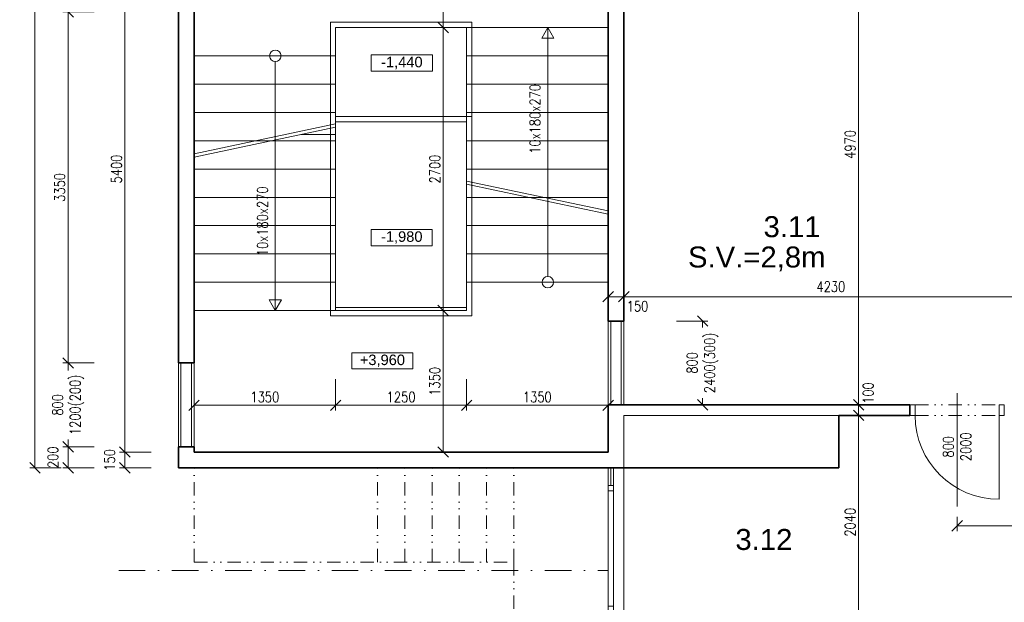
# Model space of a CAD drawing. Header units: millimetres. Extents: x -485339 to 286898, y -1189934 to 1602269.
# Tile 144 of 230: x -76119 to -66725, y -694733 to -689174. Entities that reach past the tile are written whole.
import ezdxf

# ---------------------------------------------------------------- set-up
doc = ezdxf.new("R2010")
doc.units = ezdxf.units.MM
doc.header["$LTSCALE"] = 10
doc.linetypes.add('DASHDOT', pattern=[25.4, 12.7, -6.35, 0, -6.35])
doc.linetypes.add('DĚLICÍ2', pattern=[15.875, 6.35, -3.175, 0, -3.175, 0, -3.175])
doc.layers.get('Defpoints').update_dxf_attribs({"lineweight": 0})
for name, color, linetype, lineweight, true_color in [('BOUR_DVEŘE', 7, 'Continuous', 18, 0x4ccd32), ('BOUR_OBV.PLÁŠT', 7, 'Continuous', 18, 0x4ccd32), ('BOUR_OKNA', 7, 'Continuous', 18, 0x4ccd32)]:
    doc.layers.add(name, color=color, linetype=linetype, lineweight=lineweight, true_color=true_color)
for name, color, linetype, lineweight in [('St__otvory_dveře', 40, 'Continuous', 18), ('St_kóty', 132, 'Continuous', 18), ('St_lehký obvodový plášť', 152, 'Continuous', 18), ('St_otvory_okna', 40, 'Continuous', 18), ('St_plocha_místnosti', 250, 'Continuous', 18), ('St_popis', 250, 'Continuous', 18), ('St_popis_otvory', 40, 'Continuous', 18), ('St_čáry_nad', 250, 'DĚLICÍ2', 18), ('St_čáry_obrys', 5, 'Continuous', 35), ('St_čáry_osy', 250, 'DASHDOT', 18), ('St_čáry_plné', 250, 'Continuous', 18)]:
    doc.layers.add(name, color=color, linetype=linetype, lineweight=lineweight)
doc.styles.add('1_50', font='arial.ttf', dxfattribs={"height": 100})
doc.styles.add('Andy', font='arial.ttf')
doc.styles.get("Standard").update_dxf_attribs({"font": 'simplex.shx', "width": 0.8})
doc.linetypes.add('ZIGZAG', pattern='A,0.00254,-5.08,[131,ltypeshp.shx,S=5.08,R=0,X=-5.08,Y=0],-10.16,[131,ltypeshp.shx,S=5.08,R=180,X=5.08,Y=0],-5.08', length=20.32254)
doc.dimstyles.new('stavebníM50 vnitřní', dxfattribs={"dimtxt": 100, "dimasz": 100, "dimexe": 50, "dimexo": 100, "dimgap": 30, "dimtad": 1, "dimdec": 0, "dimtxsty": 'Standard', "dimblk": 'OBLIQUE', "dimcen": 2.5, "dimclrd": 256, "dimclre": 256, "dimclrt": 256, "dimadec": 0, "dimazin": 0, "dimtfac": 1, "dimtdec": 0, "dimtmove": 2, "dimatfit": 2, "dimldrblk": 'OBLIQUE', "dimfxl": 250, "dimfxlon": 1, "dimlwd": -1, "dimlwe": -1, "dimarcsym": 0})

# ---------------------------------------------------------------- blocks, each defined once
blk = doc.blocks.new('G$C2A6251B2')
at = {"layer": 'St_lehký obvodový plášť', "color": 0, "ltscale": 2}
for points in [[(0, -50), (1200, -50), (1200, 0), (0, 0)], [(0, -50), (50, -50), (50, 0), (0, 0)], [(1200, -50), (1150, -50), (1150, 0), (1200, 0)]]:
    blk.add_lwpolyline(points, close=True, dxfattribs=at)
blk = doc.blocks.new('G$CC1796412')
at = {"layer": 'St__otvory_dveře', "color": 0, "ltscale": 2}
blk.add_lwpolyline([(850, 0.8), (850, 800.8)], dxfattribs=at)
at = {"layer": 'St__otvory_dveře', "ltscale": 2}
for points in [[(50, 0), (0, 0), (0, -100), (50, -100)], [(900, 0.8), (850, 0.8), (850, -99.2), (900, -99.2)]]:
    blk.add_lwpolyline(points, close=True, dxfattribs=at)
at = {"layer": 'St__otvory_dveře', "linetype": 'DĚLICÍ2', "ltscale": 2}
for points in [[(50, 0), (850, 0.8)], [(50, -100), (850, -99.2)]]:
    blk.add_lwpolyline(points, dxfattribs=at)
at = {"layer": 'St__otvory_dveře', "color": 0, "ltscale": 2}
blk.add_arc((850, 0.8), 800, 90, 180, dxfattribs=at)
blk = doc.blocks.new('_OBLIQUE')
at = {"color": 0, "linetype": 'ByBlock'}
blk.add_line((-0.5, -0.5), (0.5, 0.5), dxfattribs=at)
blk = doc.blocks.new('*D5139')
at = {"layer": 'Defpoints', "color": 0}
for p in [(-74604.9, -689098.8), (-75656.6, -692449.2), (-74604.9, -692449.2)]:
    blk.add_point(p, dxfattribs=at)
at = {"layer": 'St_kóty'}
for p, q in [((-75406.6, -689098.8), (-75706.6, -689098.8)), ((-75656.6, -689098.8), (-75656.6, -692449.2)), ((-75406.6, -692449.2), (-75706.6, -692449.2))]:
    blk.add_line(p, q, dxfattribs=at)
at = {"layer": 'St_kóty', "linetype": 'ByBlock', "xscale": 100, "yscale": 100, "zscale": 100}
for p, rotation in [((-75656.6, -689098.8), 90), ((-75656.6, -692449.2), 270)]:
    blk.add_blockref('_OBLIQUE', p, dxfattribs=dict(at, rotation=rotation))
at = {"layer": 'St_kóty', "insert": (-75736.6, -690774), "char_height": 100, "attachment_point": 5, "rotation": 90}
blk.add_mtext('3350', dxfattribs=at)
blk = doc.blocks.new('*D5140')
at = {"layer": 'Defpoints', "color": 0}
for p in [(-74604.9, -692449.2), (-75656.6, -693249.2), (-74604.9, -693249.2)]:
    blk.add_point(p, dxfattribs=at)
at = {"layer": 'St_kóty'}
for p, q in [((-75406.6, -692449.2), (-75706.6, -692449.2)), ((-75656.6, -692449.2), (-75656.6, -692520.2)), ((-75406.6, -693249.2), (-75706.6, -693249.2)), ((-75656.6, -693249.2), (-75656.6, -693178.3))]:
    blk.add_line(p, q, dxfattribs=at)
at = {"layer": 'St_kóty', "linetype": 'ByBlock', "xscale": 100, "yscale": 100, "zscale": 100}
for p, rotation in [((-75656.6, -692449.2), 90), ((-75656.6, -693249.2), 270)]:
    blk.add_blockref('_OBLIQUE', p, dxfattribs=dict(at, rotation=rotation))
at = {"layer": 'St_kóty', "insert": (-75656.6, -692849.2), "char_height": 100, "attachment_point": 5, "rotation": 90}
blk.add_mtext('800\\P1200(200)', dxfattribs=at)
blk = doc.blocks.new('*D5141')
at = {"layer": 'Defpoints', "color": 0}
for p in [(-74604.9, -693249.2), (-75656.6, -693448.8), (-74604.9, -693448.8)]:
    blk.add_point(p, dxfattribs=at)
at = {"layer": 'St_kóty'}
for p, q in [((-75406.6, -693249.2), (-75706.6, -693249.2)), ((-75656.6, -693249.2), (-75656.6, -693448.8)), ((-75406.6, -693448.8), (-75706.6, -693448.8))]:
    blk.add_line(p, q, dxfattribs=at)
at = {"layer": 'St_kóty', "linetype": 'ByBlock', "xscale": 100, "yscale": 100, "zscale": 100}
for p, rotation in [((-75656.6, -693249.2), 90), ((-75656.6, -693448.8), 270)]:
    blk.add_blockref('_OBLIQUE', p, dxfattribs=dict(at, rotation=rotation))
at = {"layer": 'St_kóty', "insert": (-75801.6, -693349), "char_height": 100, "attachment_point": 5, "rotation": 90}
blk.add_mtext('200', dxfattribs=at)
blk = doc.blocks.new('*D5160')
at = {"layer": 'Defpoints', "color": 0}
for p in [(-74604.9, -687898.8), (-75115.5, -693298.8), (-74454.9, -693298.8)]:
    blk.add_point(p, dxfattribs=at)
at = {"layer": 'St_kóty'}
for p, q in [((-74865.5, -687898.8), (-75165.5, -687898.8)), ((-75115.5, -687898.8), (-75115.5, -693298.8)), ((-74865.5, -693298.8), (-75165.5, -693298.8))]:
    blk.add_line(p, q, dxfattribs=at)
at = {"layer": 'St_kóty', "linetype": 'ByBlock', "xscale": 100, "yscale": 100, "zscale": 100}
for p, rotation in [((-75115.5, -687898.8), 90), ((-75115.5, -693298.8), 270)]:
    blk.add_blockref('_OBLIQUE', p, dxfattribs=dict(at, rotation=rotation))
at = {"layer": 'St_kóty', "insert": (-75195.5, -690598.8), "char_height": 100, "attachment_point": 5, "rotation": 90}
blk.add_mtext('5400', dxfattribs=at)
blk = doc.blocks.new('*D5161')
at = {"layer": 'Defpoints', "color": 0}
for p in [(-74454.9, -693298.8), (-75115.5, -693448.8), (-74604.9, -693448.8)]:
    blk.add_point(p, dxfattribs=at)
at = {"layer": 'St_kóty'}
for p, q in [((-74865.5, -693298.8), (-75165.5, -693298.8)), ((-75115.5, -693298.8), (-75115.5, -693448.8)), ((-74865.5, -693448.8), (-75165.5, -693448.8))]:
    blk.add_line(p, q, dxfattribs=at)
at = {"layer": 'St_kóty', "linetype": 'ByBlock', "xscale": 100, "yscale": 100, "zscale": 100}
for p, rotation in [((-75115.5, -693298.8), 90), ((-75115.5, -693448.8), 270)]:
    blk.add_blockref('_OBLIQUE', p, dxfattribs=dict(at, rotation=rotation))
at = {"layer": 'St_kóty', "insert": (-75260.5, -693373.8), "char_height": 100, "attachment_point": 5, "rotation": 90}
blk.add_mtext('150', dxfattribs=at)
blk = doc.blocks.new('*D5162')
at = {"layer": 'Defpoints', "color": 0}
for p in [(-74604.9, -684468.8), (-75973, -693448.8), (-74604.9, -693448.8)]:
    blk.add_point(p, dxfattribs=at)
at = {"layer": 'St_kóty'}
for p, q in [((-75723, -684468.8), (-76023, -684468.8)), ((-75973, -684468.8), (-75973, -693448.8)), ((-75723, -693448.8), (-76023, -693448.8))]:
    blk.add_line(p, q, dxfattribs=at)
at = {"layer": 'St_kóty', "linetype": 'ByBlock', "xscale": 100, "yscale": 100, "zscale": 100}
for p, rotation in [((-75973, -684468.8), 90), ((-75973, -693448.8), 270)]:
    blk.add_blockref('_OBLIQUE', p, dxfattribs=dict(at, rotation=rotation))
at = {"layer": 'St_kóty', "insert": (-76053, -688958.8), "char_height": 100, "attachment_point": 5, "rotation": 90}
blk.add_mtext('8980', dxfattribs=at)
blk = doc.blocks.new('*D5163')
at = {"layer": 'Defpoints', "color": 0}
for p in [(-73104.9, -691918.8), (-73104.9, -692853), (-74454.9, -693298.8)]:
    blk.add_point(p, dxfattribs=at)
at = {"layer": 'St_kóty'}
for p, q in [((-73104.9, -692603), (-73104.9, -692903)), ((-74454.9, -693103), (-74454.9, -692803)), ((-74454.9, -692853), (-73104.9, -692853))]:
    blk.add_line(p, q, dxfattribs=at)
at = {"layer": 'St_kóty', "linetype": 'ByBlock', "xscale": 100, "yscale": 100, "zscale": 100, "rotation": 180}
blk.add_blockref('_OBLIQUE', (-74454.9, -692853), dxfattribs=at)
at = {"layer": 'St_kóty', "linetype": 'ByBlock', "xscale": 100, "yscale": 100, "zscale": 100}
blk.add_blockref('_OBLIQUE', (-73104.9, -692853), dxfattribs=at)
at = {"layer": 'St_kóty', "insert": (-73779.9, -692773), "char_height": 100, "attachment_point": 5}
blk.add_mtext('1350', dxfattribs=at)
blk = doc.blocks.new('*D5164')
at = {"layer": 'Defpoints', "color": 0}
for p in [(-73104.9, -691918.8), (-71854.9, -691948.8), (-71854.9, -692853)]:
    blk.add_point(p, dxfattribs=at)
at = {"layer": 'St_kóty'}
for p, q in [((-73104.9, -692603), (-73104.9, -692903)), ((-71854.9, -692603), (-71854.9, -692903)), ((-73104.9, -692853), (-71854.9, -692853))]:
    blk.add_line(p, q, dxfattribs=at)
at = {"layer": 'St_kóty', "linetype": 'ByBlock', "xscale": 100, "yscale": 100, "zscale": 100, "rotation": 180}
blk.add_blockref('_OBLIQUE', (-73104.9, -692853), dxfattribs=at)
at = {"layer": 'St_kóty', "linetype": 'ByBlock', "xscale": 100, "yscale": 100, "zscale": 100}
blk.add_blockref('_OBLIQUE', (-71854.9, -692853), dxfattribs=at)
at = {"layer": 'St_kóty', "insert": (-72479.9, -692773), "char_height": 100, "attachment_point": 5}
blk.add_mtext('1250', dxfattribs=at)
blk = doc.blocks.new('*D5165')
at = {"layer": 'Defpoints', "color": 0}
for p in [(-71854.9, -691948.8), (-70504.9, -691948.8), (-70504.9, -692853)]:
    blk.add_point(p, dxfattribs=at)
at = {"layer": 'St_kóty'}
for p, q in [((-71854.9, -692603), (-71854.9, -692903)), ((-70504.9, -692603), (-70504.9, -692903)), ((-71854.9, -692853), (-70504.9, -692853))]:
    blk.add_line(p, q, dxfattribs=at)
at = {"layer": 'St_kóty', "linetype": 'ByBlock', "xscale": 100, "yscale": 100, "zscale": 100, "rotation": 180}
blk.add_blockref('_OBLIQUE', (-71854.9, -692853), dxfattribs=at)
at = {"layer": 'St_kóty', "linetype": 'ByBlock', "xscale": 100, "yscale": 100, "zscale": 100}
blk.add_blockref('_OBLIQUE', (-70504.9, -692853), dxfattribs=at)
at = {"layer": 'St_kóty', "insert": (-71179.9, -692773), "char_height": 100, "attachment_point": 5}
blk.add_mtext('1350', dxfattribs=at)
blk = doc.blocks.new('*D5166')
at = {"layer": 'Defpoints', "color": 0}
for p in [(-72078.4, -691948.8), (-71854.9, -691948.8), (-72479.9, -693298.8)]:
    blk.add_point(p, dxfattribs=at)
at = {"layer": 'St_kóty'}
for p, q in [((-71954.9, -691948.8), (-72128.4, -691948.8)), ((-72078.4, -693298.8), (-72078.4, -691948.8)), ((-72328.4, -693298.8), (-72028.4, -693298.8))]:
    blk.add_line(p, q, dxfattribs=at)
at = {"layer": 'St_kóty', "linetype": 'ByBlock', "xscale": 100, "yscale": 100, "zscale": 100}
for p, rotation in [((-72078.4, -691948.8), 90), ((-72078.4, -693298.8), 270)]:
    blk.add_blockref('_OBLIQUE', p, dxfattribs=dict(at, rotation=rotation))
at = {"layer": 'St_kóty', "insert": (-72158.4, -692623.8), "char_height": 100, "attachment_point": 5, "rotation": 90}
blk.add_mtext('1350', dxfattribs=at)
blk = doc.blocks.new('*D5167')
at = {"layer": 'Defpoints', "color": 0}
for p in [(-72078.4, -689248.8), (-71854.9, -689248.8), (-71854.9, -691948.8)]:
    blk.add_point(p, dxfattribs=at)
at = {"layer": 'St_kóty'}
for p, q in [((-71954.9, -689248.8), (-72128.4, -689248.8)), ((-72078.4, -691948.8), (-72078.4, -689248.8)), ((-71954.9, -691948.8), (-72128.4, -691948.8))]:
    blk.add_line(p, q, dxfattribs=at)
at = {"layer": 'St_kóty', "linetype": 'ByBlock', "xscale": 100, "yscale": 100, "zscale": 100}
for p, rotation in [((-72078.4, -689248.8), 90), ((-72078.4, -691948.8), 270)]:
    blk.add_blockref('_OBLIQUE', p, dxfattribs=dict(at, rotation=rotation))
at = {"layer": 'St_kóty', "insert": (-72158.4, -690598.8), "char_height": 100, "attachment_point": 5, "rotation": 90}
blk.add_mtext('2700', dxfattribs=at)
blk = doc.blocks.new('*D5168')
at = {"layer": 'Defpoints', "color": 0}
for p in [(-72078.4, -687898.8), (-71879.9, -687898.8), (-71854.9, -689248.8)]:
    blk.add_point(p, dxfattribs=at)
at = {"layer": 'St_kóty'}
for p, q in [((-71979.9, -687898.8), (-72128.4, -687898.8)), ((-72078.4, -689248.8), (-72078.4, -687898.8)), ((-71954.9, -689248.8), (-72128.4, -689248.8))]:
    blk.add_line(p, q, dxfattribs=at)
at = {"layer": 'St_kóty', "linetype": 'ByBlock', "xscale": 100, "yscale": 100, "zscale": 100}
for p, rotation in [((-72078.4, -687898.8), 90), ((-72078.4, -689248.8), 270)]:
    blk.add_blockref('_OBLIQUE', p, dxfattribs=dict(at, rotation=rotation))
at = {"layer": 'St_kóty', "insert": (-72158.4, -688573.8), "char_height": 100, "attachment_point": 5, "rotation": 90}
blk.add_mtext('1350', dxfattribs=at)
blk = doc.blocks.new('*D5169')
at = {"layer": 'Defpoints', "color": 0}
for p in [(-70354.9, -691816.8), (-70504.9, -692048.8), (-70354.9, -692048.8)]:
    blk.add_point(p, dxfattribs=at)
at = {"layer": 'St_kóty'}
for p, q in [((-70504.9, -691948.8), (-70504.9, -691766.8)), ((-70504.9, -691816.8), (-70354.9, -691816.8)), ((-70354.9, -691948.8), (-70354.9, -691766.8))]:
    blk.add_line(p, q, dxfattribs=at)
at = {"layer": 'St_kóty', "linetype": 'ByBlock', "xscale": 100, "yscale": 100, "zscale": 100, "rotation": 180}
blk.add_blockref('_OBLIQUE', (-70504.9, -691816.8), dxfattribs=at)
at = {"layer": 'St_kóty', "linetype": 'ByBlock', "xscale": 100, "yscale": 100, "zscale": 100}
blk.add_blockref('_OBLIQUE', (-70354.9, -691816.8), dxfattribs=at)
at = {"layer": 'St_kóty', "insert": (-70224.1, -691907.8), "char_height": 100, "attachment_point": 5}
blk.add_mtext('150', dxfattribs=at)
blk = doc.blocks.new('*D5170')
at = {"layer": 'Defpoints', "color": 0}
for p in [(-66124.9, -691816.8), (-70354.9, -692048.8), (-66124.9, -692848.8)]:
    blk.add_point(p, dxfattribs=at)
at = {"layer": 'St_kóty'}
for p, q in [((-70354.9, -691948.8), (-70354.9, -691766.8)), ((-70354.9, -691816.8), (-66124.9, -691816.8)), ((-66124.9, -692066.8), (-66124.9, -691766.8))]:
    blk.add_line(p, q, dxfattribs=at)
at = {"layer": 'St_kóty', "linetype": 'ByBlock', "xscale": 100, "yscale": 100, "zscale": 100, "rotation": 180}
blk.add_blockref('_OBLIQUE', (-70354.9, -691816.8), dxfattribs=at)
at = {"layer": 'St_kóty', "linetype": 'ByBlock', "xscale": 100, "yscale": 100, "zscale": 100}
blk.add_blockref('_OBLIQUE', (-66124.9, -691816.8), dxfattribs=at)
at = {"layer": 'St_kóty', "insert": (-68379.4, -691720.3), "char_height": 100, "attachment_point": 5}
blk.add_mtext('4230', dxfattribs=at)
blk = doc.blocks.new('*D5184')
at = {"layer": 'Defpoints', "color": 0}
for p in [(-68054.9, -687878.8), (-68114.9, -692848.8), (-67624.9, -692848.8)]:
    blk.add_point(p, dxfattribs=at)
at = {"layer": 'St_kóty'}
for p, q in [((-68114.9, -687878.8), (-68164.9, -687878.8)), ((-68114.9, -687878.8), (-68114.9, -692848.8)), ((-67864.9, -692848.8), (-68164.9, -692848.8))]:
    blk.add_line(p, q, dxfattribs=at)
at = {"layer": 'St_kóty', "linetype": 'ByBlock', "xscale": 100, "yscale": 100, "zscale": 100}
for p, rotation in [((-68114.9, -687878.8), 90), ((-68114.9, -692848.8), 270)]:
    blk.add_blockref('_OBLIQUE', p, dxfattribs=dict(at, rotation=rotation))
at = {"layer": 'St_kóty', "insert": (-68194.9, -690363.8), "char_height": 100, "attachment_point": 5, "rotation": 90}
blk.add_mtext('4970', dxfattribs=at)
blk = doc.blocks.new('*D5185')
at = {"layer": 'Defpoints', "color": 0}
for p in [(-67624.9, -692848.8), (-68114.9, -692948.8), (-67624.9, -692948.8)]:
    blk.add_point(p, dxfattribs=at)
at = {"layer": 'St_kóty'}
for p, q in [((-67864.9, -692848.8), (-68164.9, -692848.8)), ((-68114.9, -692848.8), (-68114.9, -692948.8)), ((-67864.9, -692948.8), (-68164.9, -692948.8))]:
    blk.add_line(p, q, dxfattribs=at)
at = {"layer": 'St_kóty', "linetype": 'ByBlock', "xscale": 100, "yscale": 100, "zscale": 100}
for p, rotation in [((-68114.9, -692848.8), 90), ((-68114.9, -692948.8), 270)]:
    blk.add_blockref('_OBLIQUE', p, dxfattribs=dict(at, rotation=rotation))
at = {"layer": 'St_kóty', "insert": (-68024.3, -692736.3), "char_height": 100, "attachment_point": 5, "rotation": 90}
blk.add_mtext('100', dxfattribs=at)
blk = doc.blocks.new('*D5186')
at = {"layer": 'Defpoints', "color": 0}
for p in [(-67624.9, -692948.8), (-68154.9, -694988.8), (-68114.9, -694988.8)]:
    blk.add_point(p, dxfattribs=at)
at = {"layer": 'St_kóty'}
for p, q in [((-67864.9, -692948.8), (-68164.9, -692948.8)), ((-68114.9, -692948.8), (-68114.9, -694988.8)), ((-68114.9, -694988.8), (-68064.9, -694988.8))]:
    blk.add_line(p, q, dxfattribs=at)
at = {"layer": 'St_kóty', "linetype": 'ByBlock', "xscale": 100, "yscale": 100, "zscale": 100}
for p, rotation in [((-68114.9, -692948.8), 90), ((-68114.9, -694988.8), 270)]:
    blk.add_blockref('_OBLIQUE', p, dxfattribs=dict(at, rotation=rotation))
at = {"layer": 'St_kóty', "insert": (-68194.9, -693968.8), "char_height": 100, "attachment_point": 5, "rotation": 90}
blk.add_mtext('2040', dxfattribs=at)
blk = doc.blocks.new('*D5212')
at = {"layer": 'Defpoints', "color": 0}
for p in [(-67174.9, -693816.9), (-65175.3, -693816.9), (-65175.3, -694002.5)]:
    blk.add_point(p, dxfattribs=at)
at = {"layer": 'St_kóty'}
for p, q in [((-67174.9, -693916.9), (-67174.9, -694052.5)), ((-67174.9, -694002.5), (-65175.3, -694002.5)), ((-65175.3, -693916.9), (-65175.3, -694052.5))]:
    blk.add_line(p, q, dxfattribs=at)
at = {"layer": 'St_kóty', "linetype": 'ByBlock', "xscale": 100, "yscale": 100, "zscale": 100, "rotation": 180}
blk.add_blockref('_OBLIQUE', (-67174.9, -694002.5), dxfattribs=at)
at = {"layer": 'St_kóty', "linetype": 'ByBlock', "xscale": 100, "yscale": 100, "zscale": 100}
blk.add_blockref('_OBLIQUE', (-65175.3, -694002.5), dxfattribs=at)
at = {"layer": 'St_kóty', "insert": (-66175.1, -693922.5), "char_height": 100, "attachment_point": 5}
blk.add_mtext('2000', dxfattribs=at)
blk = doc.blocks.new('*D5331')
at = {"layer": 'Defpoints', "color": 0}
for p in [(-70354.9, -692048.8), (-69603.3, -692048.8), (-70354.9, -692848.8)]:
    blk.add_point(p, dxfattribs=at)
at = {"layer": 'St_kóty'}
for p, q in [((-69853.3, -692048.8), (-69553.3, -692048.8)), ((-69603.3, -692048.8), (-69603.3, -692112.1)), ((-69603.3, -692848.8), (-69603.3, -692785.5)), ((-69853.3, -692848.8), (-69553.3, -692848.8))]:
    blk.add_line(p, q, dxfattribs=at)
at = {"layer": 'St_kóty', "linetype": 'ByBlock', "xscale": 100, "yscale": 100, "zscale": 100}
for p, rotation in [((-69603.3, -692048.8), 90), ((-69603.3, -692848.8), 270)]:
    blk.add_blockref('_OBLIQUE', p, dxfattribs=dict(at, rotation=rotation))
at = {"layer": 'St_kóty', "insert": (-69603.3, -692448.8), "char_height": 100, "attachment_point": 5, "rotation": 90}
blk.add_mtext('800\\P2400(300)', dxfattribs=at)

msp = doc.modelspace()

# ---------------------------------------------------------------- linework, layer by layer
at = {"layer": 'BOUR_OBV.PLÁŠT', "ltscale": 2}
msp.add_lwpolyline([(-70504.9, -693448.8), (-70504.9, -693618.8), (-70454.9, -693618.8), (-70454.9, -693448.8)], dxfattribs=at)
at = {"layer": 'BOUR_OBV.PLÁŠT', "linetype": 'ZIGZAG', "ltscale": 0.2}
msp.add_lwpolyline([(-70479.9, -693618.8), (-70479.9, -693448.8)], dxfattribs=at)
at = {"layer": 'St_kóty'}
for points in [[(-72764.2, -689509.6), (-72180.9, -689509.6), (-72180.9, -689664.9), (-72764.2, -689664.9)], [(-72765.2, -691174.8), (-72181.9, -691174.8), (-72181.9, -691330.1), (-72765.2, -691330.1)], [(-72950, -692350.8), (-72366.7, -692350.8), (-72366.7, -692506.1), (-72950, -692506.1)]]:
    msp.add_lwpolyline(points, close=True, dxfattribs=at)
at = {"layer": 'St_otvory_okna', "ltscale": 2}
for points in [[(-70479.9, -692848.8), (-70479.9, -692048.8)], [(-70379.9, -692848.8), (-70379.9, -692048.8)], [(-74579.9, -693249.2), (-74579.9, -692449.2)], [(-74479.9, -693249.2), (-74479.9, -692449.2)]]:
    msp.add_lwpolyline(points, dxfattribs=at)
at = {"layer": 'St_popis_otvory'}
msp.add_lwpolyline([(-67174.9, -693816.9), (-67174.9, -692735.6)], dxfattribs=at)
at = {"layer": 'St_čáry_nad', "ltscale": 2}
for points in [[(-74454.9, -694348.8), (-74454.9, -693448.8)], [(-72704.9, -694348.8), (-72704.9, -693448.8)], [(-72444.9, -694348.8), (-72444.9, -693448.8)], [(-72184.9, -694348.8), (-72184.9, -693448.8)], [(-71924.9, -694348.8), (-71924.9, -693448.8)], [(-71664.9, -694348.8), (-71664.9, -693448.8)], [(-71404.9, -694348.8), (-71404.9, -693448.8)], [(-74454.9, -694348.8), (-71404.9, -694348.8), (-71404.9, -701333.8), (-74360.1, -701333.8)]]:
    msp.add_lwpolyline(points, dxfattribs=at)
at = {"layer": 'St_čáry_obrys', "ltscale": 2}
for points in [[(-74604.9, -689098.8), (-74604.9, -692449.2)], [(-74454.9, -692449.2), (-74454.9, -689098.8)], [(-70504.9, -689073.8), (-70504.9, -692048.8)], [(-70354.9, -689073.8), (-70354.9, -692048.8)], [(-70354.9, -692048.8), (-70504.9, -692048.8)], [(-74454.9, -692449.2), (-74604.9, -692449.2)], [(-70504.9, -692848.8), (-70504.9, -693298.8)], [(-67624.9, -692848.8), (-70504.9, -692848.8)], [(-67624.9, -692848.8), (-67624.9, -692948.8)], [(-68304.9, -692948.8), (-68304.9, -693448.8)], [(-67624.9, -692948.8), (-68304.9, -692948.8)], [(-74454.9, -693249.2), (-74604.9, -693249.2)], [(-74604.9, -693249.2), (-74604.9, -693448.8)], [(-74454.9, -693298.8), (-74454.9, -693249.2)], [(-70504.9, -693298.8), (-74454.9, -693298.8)], [(-70354.9, -693448.8), (-74604.9, -693448.8)], [(-68304.9, -693448.8), (-70354.9, -693448.8)]]:
    msp.add_lwpolyline(points, dxfattribs=at)
at = {"layer": 'St_čáry_osy', "ltscale": 2}
msp.add_lwpolyline([(-75174.3, -694428.8), (-70504.9, -694428.8)], dxfattribs=at)
at = {"layer": 'St_čáry_plné', "ltscale": 2}
for points in [[(-73154.9, -689198.8), (-73154.9, -691998.8)], [(-71804.9, -689198.8), (-73154.9, -689198.8)], [(-71804.9, -689198.8), (-71804.9, -691998.8)], [(-73104.9, -689248.8), (-73104.9, -691948.8)], [(-70504.9, -689248.8), (-73104.9, -689248.8)], [(-71854.9, -689248.8), (-71854.9, -691948.8)], [(-71079.9, -691624.2), (-71079.9, -689248.8)], [(-73104.9, -689518.8), (-74454.9, -689518.8)], [(-73679.9, -689573.4), (-73679.9, -691948.8)], [(-70504.9, -689518.8), (-71854.9, -689518.8)], [(-73104.9, -689788.8), (-74454.9, -689788.8)], [(-70504.9, -689788.8), (-71854.9, -689788.8)], [(-73104.9, -690058.8), (-74454.9, -690058.8)], [(-70504.9, -690058.8), (-71854.9, -690058.8)], [(-71804.9, -690098.8), (-73104.9, -690098.8)], [(-71854.9, -690148.8), (-73104.9, -690148.8)], [(-73104.9, -690168.8), (-74454.9, -690453.5)], [(-73104.9, -690199.5), (-74454.9, -690484.2)], [(-73104.9, -690328.8), (-74454.9, -690328.8)], [(-73104.9, -690268.8), (-73433.6, -690268.8)], [(-70504.9, -690328.8), (-71854.9, -690328.8)], [(-73104.9, -690598.8), (-74454.9, -690598.8)], [(-70504.9, -690598.8), (-71854.9, -690598.8)], [(-70504.9, -690998.1), (-71854.9, -690713.4)], [(-70504.9, -691028.8), (-71854.9, -690744.1)], [(-73104.9, -690868.8), (-74454.9, -690868.8)], [(-70504.9, -690868.8), (-71854.9, -690868.8)], [(-73104.9, -691138.8), (-74454.9, -691138.8)], [(-70504.9, -691138.8), (-71854.9, -691138.8)], [(-73104.9, -691408.8), (-74454.9, -691408.8)], [(-70504.9, -691408.8), (-71854.9, -691408.8)], [(-73104.9, -691678.8), (-74454.9, -691678.8)], [(-70504.9, -691678.8), (-71854.9, -691678.8)], [(-71854.9, -691918.8), (-73104.9, -691918.8)], [(-73104.9, -691948.8), (-74454.9, -691948.8)], [(-71804.9, -691998.8), (-73154.9, -691998.8)], [(-71854.9, -691948.8), (-73104.9, -691948.8)], [(-70504.9, -692848.8), (-70504.9, -692048.8)], [(-70354.9, -692048.8), (-70354.9, -692848.8)], [(-74604.9, -693249.2), (-74604.9, -692449.2)], [(-74454.9, -692449.2), (-74454.9, -693249.2)], [(-68304.9, -692948.8), (-70354.9, -692948.8), (-70354.9, -693448.8)], [(-70354.9, -693448.8), (-70354.9, -694988.8)]]:
    msp.add_lwpolyline(points, dxfattribs=at)
for points in [[(-71079.9, -689248.8), (-71138.5, -689350.2), (-71021.3, -689350.2)], [(-73679.9, -691948.8), (-73738.5, -691847.4), (-73621.3, -691847.4)]]:
    msp.add_lwpolyline(points, close=True, dxfattribs=at)
for centre in [(-73679.9, -689518.8), (-71079.9, -691678.8)]:
    msp.add_circle(centre, 54.6, dxfattribs=at)

# ---------------------------------------------------------------- block references
at = {"layer": 'BOUR_DVEŘE', "ltscale": 2, "xscale": -1, "rotation": 179.9999999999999}
msp.add_blockref('G$CC1796412', (-67624.9, -692948.8), dxfattribs=at)
at = {"layer": 'BOUR_OKNA', "ltscale": 2, "rotation": 90}
msp.add_blockref('G$C2A6251B2', (-70504.9, -694818.8), dxfattribs=at)

# ---------------------------------------------------------------- texts
at = {"layer": 'St_kóty', "char_height": 100, "attachment_point": 5, "style": '1_50'}
for s, insert in [('-1,440', (-72472.6, -689587.2)), ('-1,980', (-72473.6, -691252.4)), ('+3,960', (-72658.3, -692428.5))]:
    msp.add_mtext_dynamic_manual_height_columns(s, width=890.536, gutter_width=500, heights=[0], dxfattribs=dict(at, insert=insert))
at = {"layer": 'St_plocha_místnosti', "ltscale": 2, "style": 'Andy'}
for s, p in [('3.11', (-69021.7, -691248.7)), ('S.V.=2,8m', (-69742.7, -691538.1)), ('3.12', (-69290.4, -694232.9))]:
    msp.add_text(s, height=200, dxfattribs=at).set_placement(p)
at = {"layer": 'St_popis', "ltscale": 2, "width": 0.8}
for p in [(-71152.8, -690453.1), (-73752.8, -691430.2)]:
    msp.add_text('10x180x270', height=100, rotation=90, dxfattribs=at).set_placement(p)
at = {"layer": 'St_popis_otvory', "insert": (-67174.9, -693248.5), "char_height": 100, "width": 1342.526, "attachment_point": 5, "rotation": 90}
msp.add_mtext('800\\P2000', dxfattribs=at)

# ---------------------------------------------------------------- dimensions: what is measured, and where the dimension line sits
at = {"layer": 'St_kóty'}
for base, p1, p2, picture, middle in [((-75973, -693448.8), (-74604.9, -684468.8), (-74604.9, -693448.8), '*D5162', (-76053, -688958.8)), ((-75115.5, -693298.8), (-74604.9, -687898.8), (-74454.9, -693298.8), '*D5160', (-75195.5, -690598.8)), ((-72078.4, -687898.8), (-71854.9, -689248.8), (-71879.9, -687898.8), '*D5168', (-72158.4, -688573.8)), ((-68114.9, -692848.8), (-68054.9, -687878.8), (-67624.9, -692848.8), '*D5184', (-68194.9, -690363.8)), ((-75656.6, -692449.2), (-74604.9, -689098.8), (-74604.9, -692449.2), '*D5139', (-75736.6, -690774)), ((-72078.4, -689248.8), (-71854.9, -691948.8), (-71854.9, -689248.8), '*D5167', (-72158.4, -690598.8)), ((-72078.4, -691948.8), (-72479.9, -693298.8), (-71854.9, -691948.8), '*D5166', (-72158.4, -692623.8)), ((-68114.9, -694988.8), (-67624.9, -692948.8), (-68154.9, -694988.8), '*D5186', (-68194.9, -693968.8)), ((-75656.6, -693448.8), (-74604.9, -693249.2), (-74604.9, -693448.8), '*D5141', (-75801.6, -693349)), ((-75115.5, -693448.8), (-74454.9, -693298.8), (-74604.9, -693448.8), '*D5161', (-75260.5, -693373.8))]:
    dim = msp.add_linear_dim(base=base, p1=p1, p2=p2, angle=90, dimstyle='stavebníM50 vnitřní', dxfattribs=at)
    dim.commit()
    dim.dimension.update_dxf_attribs({"geometry": picture, "text_midpoint": middle})
for base, p1, p2, picture, middle in [((-66124.9, -691816.8), (-70354.9, -692048.8), (-66124.9, -692848.8), '*D5170', (-68379.4, -691720.3)), ((-70354.9, -691816.8), (-70504.9, -692048.8), (-70354.9, -692048.8), '*D5169', (-70224.1, -691907.8))]:
    dim = msp.add_linear_dim(base=base, p1=p1, p2=p2, dimstyle='stavebníM50 vnitřní', dxfattribs=at)
    dim.commit()
    dim.dimension.update_dxf_attribs({"geometry": picture, "text_midpoint": middle, "dimtype": 160})
for base, p1, p2, picture, middle in [((-73104.9, -692853), (-74454.9, -693298.8), (-73104.9, -691918.8), '*D5163', (-73779.9, -692773)), ((-71854.9, -692853), (-73104.9, -691918.8), (-71854.9, -691948.8), '*D5164', (-72479.9, -692773)), ((-70504.9, -692853), (-71854.9, -691948.8), (-70504.9, -691948.8), '*D5165', (-71179.9, -692773)), ((-65175.3, -694002.5), (-67174.9, -693816.9), (-65175.3, -693816.9), '*D5212', (-66175.1, -693922.5))]:
    dim = msp.add_linear_dim(base=base, p1=p1, p2=p2, dimstyle='stavebníM50 vnitřní', dxfattribs=at)
    dim.commit()
    dim.dimension.update_dxf_attribs({"geometry": picture, "text_midpoint": middle})
for base, p1, p2, text, picture, middle in [((-69603.3, -692048.8), (-70354.9, -692848.8), (-70354.9, -692048.8), '<>\\P2400(300)', '*D5331', (-69603.3, -692448.8)), ((-75656.6, -693249.2), (-74604.9, -692449.2), (-74604.9, -693249.2), '<>\\P1200(200)', '*D5140', (-75656.6, -692849.2))]:
    dim = msp.add_linear_dim(base=base, p1=p1, p2=p2, angle=90, text=text, dimstyle='stavebníM50 vnitřní', override={"dimtxsty": 'Standard'}, dxfattribs=at)
    dim.commit()
    dim.dimension.update_dxf_attribs({"geometry": picture, "text_midpoint": middle, "dimtype": 160})
dim = msp.add_linear_dim(base=(-68114.9, -692948.8), p1=(-67624.9, -692848.8), p2=(-67624.9, -692948.8), angle=90, dimstyle='stavebníM50 vnitřní', dxfattribs=at)
dim.commit()
dim.dimension.update_dxf_attribs({"geometry": '*D5185', "text_midpoint": (-68024.3, -692736.3), "dimtype": 160})

doc.saveas('drawing.dxf')
